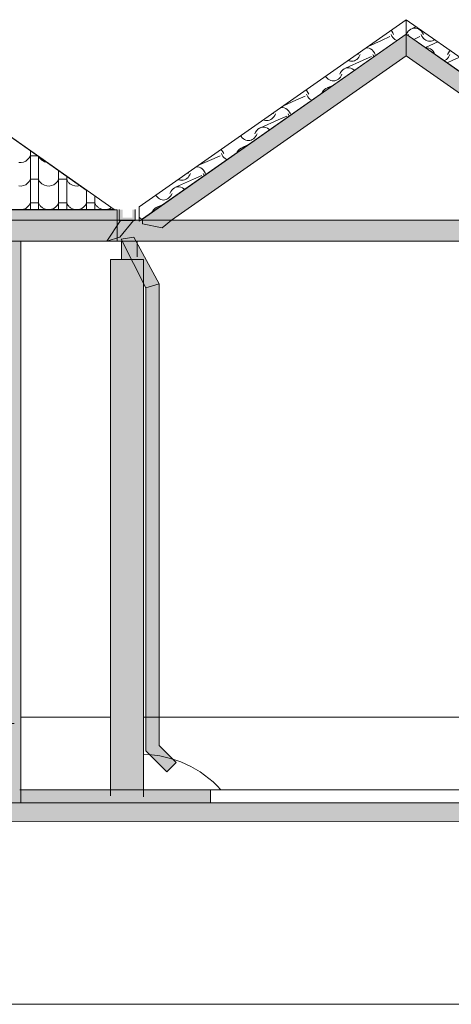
# Model space of a CAD drawing. Header units: millimetres. Extents: x -68772 to 137055, y -73300 to 19650.
# Tile 111 of 212: x 77107 to 80397, y -67215 to -59710. Entities that reach past the tile are written whole.
import ezdxf

# ---------------------------------------------------------------- set-up
doc = ezdxf.new("R2010")
doc.units = ezdxf.units.MM
doc.header["$MEASUREMENT"] = 0
doc.linetypes.add('Przerywana', pattern=[480, 240, -240])
for name, color, linetype, lineweight in [('220-A Ściany_Nr_pióra__1', 7, 'Continuous', 18), ('Nowe_0_Nr_pióra__1', 7, 'Continuous', 18), ('Nowe_0_Nr_pióra__7', 7, 'Continuous', 5), ('Nowe_220-A Ściany_Nr_pióra__1', 7, 'Continuous', 18), ('Nowe_450-K Stropy_Nr_pióra__1', 7, 'Continuous', 18), ('Nowe_810-G Ogólne_Nr_pióra__1', 7, 'Continuous', 18), ('Nowe_810-G Ogólne_Nr_pióra__26', 13, 'Continuous', 18), ('Nowe_810-G Ogólne_Nr_pióra__7', 7, 'Continuous', 5), ('Nowe_810-G Ogólne_Nr_pióra__9', 254, 'Continuous', 18), ('Nowe_810-G Ogólne_Nr_pióra__93', 7, 'Continuous', 20), ('Nowe_NIEWIDOCZNE DACHY_Nr_pióra__1', 7, 'Continuous', 18)]:
    doc.layers.add(name, color=color, linetype=linetype, lineweight=lineweight)

# ---------------------------------------------------------------- blocks, each defined once
blk = doc.blocks.new('*X52')
at = {"layer": 'Nowe_810-G Ogólne_Nr_pióra__26', "color": 13, "linetype": 'Continuous', "lineweight": 18}
for p, q in [((77188.8, -60709.4), (77188.8, -60856.9)), ((77153.1, -60788.2), (77168, -60777.3)), ((77168, -60777.3), (77180.1, -60763.4)), ((77180.1, -60763.4), (77188.8, -60747.1)), ((77220, -60747.1), (77188.8, -60747.1)), ((77242.3, -60747.1), (77220, -60747.1)), ((77251.2, -60753.4), (77251.2, -60856.9)), ((77255.7, -60756.5), (77256.4, -60757.8)), ((77256.4, -60757.8), (77259.5, -60762.8)), ((77259.5, -60762.8), (77263, -60767.6)), ((77263, -60767.6), (77266.8, -60772.1)), ((77266.8, -60772.1), (77270.9, -60776.3)), ((77270.9, -60776.3), (77275.4, -60780.2)), ((77275.4, -60780.2), (77280.1, -60783.8)), ((77280.1, -60783.8), (77296.3, -60792.7)), ((77099.5, -60797.7), (77117.9, -60798.7)), ((77117.9, -60798.7), (77136.1, -60795.4)), ((77136.1, -60795.4), (77153.1, -60788.2)), ((77188.8, -60856.9), (77188.8, -61036.9)), ((77251.2, -60856.9), (77251.2, -61036.9)), ((77296.3, -60792.7), (77314, -60797.7)), ((77314, -60797.7), (77314.4, -60797.8)), ((77403.3, -60860.3), (77403.3, -61036.9)), ((77180.1, -60943.4), (77188.8, -60927.1)), ((77220, -60927.1), (77188.8, -60927.1)), ((77251.2, -60927.1), (77220, -60927.1)), ((77251.2, -60927.1), (77253.6, -60932.6)), ((77253.6, -60932.6), (77256.4, -60937.8)), ((77394.6, -60943.4), (77403.3, -60927.1)), ((77434.5, -60927.1), (77403.3, -60927.1)), ((77465.7, -60927.1), (77434.5, -60927.1)), ((77465.7, -60904.2), (77465.7, -61036.9)), ((77465.7, -60927.1), (77468.1, -60932.6)), ((77468.1, -60932.6), (77470.9, -60937.8)), ((77099.5, -60977.8), (77117.9, -60978.7)), ((77117.9, -60978.7), (77136.1, -60975.5)), ((77136.1, -60975.5), (77153.1, -60968.2)), ((77153.1, -60968.2), (77168, -60957.4)), ((77168, -60957.4), (77180.1, -60943.4)), ((77256.4, -60937.8), (77259.5, -60942.8)), ((77259.5, -60942.8), (77263, -60947.6)), ((77263, -60947.6), (77266.8, -60952.1)), ((77266.8, -60952.1), (77270.9, -60956.4)), ((77270.9, -60956.4), (77275.4, -60960.3)), ((77275.4, -60960.3), (77280.1, -60963.9)), ((77280.1, -60963.9), (77296.3, -60972.8)), ((77296.3, -60972.8), (77314, -60977.8)), ((77314, -60977.8), (77332.4, -60978.7)), ((77332.4, -60978.7), (77350.6, -60975.5)), ((77350.6, -60975.5), (77367.6, -60968.2)), ((77367.6, -60968.2), (77382.5, -60957.4)), ((77382.5, -60957.4), (77394.6, -60943.4)), ((77470.9, -60937.8), (77474, -60942.8)), ((77474, -60942.8), (77477.5, -60947.6)), ((77477.5, -60947.6), (77481.3, -60952.1)), ((77481.3, -60952.1), (77485.4, -60956.4)), ((77485.4, -60956.4), (77489.9, -60960.3)), ((77489.9, -60960.3), (77494.6, -60963.9)), ((77494.6, -60963.9), (77510.8, -60972.8)), ((77510.8, -60972.8), (77528.5, -60977.8)), ((77528.5, -60977.8), (77546.9, -60978.7)), ((77546.9, -60978.7), (77565.1, -60975.5)), ((77565.1, -60975.5), (77566.4, -60974.9)), ((77617.8, -61011.1), (77617.8, -61036.9)), ((77188.8, -61036.9), (77188.8, -61158.2)), ((77251.2, -61036.9), (77251.2, -61158.2)), ((77403.3, -61036.9), (77403.3, -61158.2)), ((77465.7, -61036.9), (77465.7, -61158.2)), ((77617.8, -61036.9), (77617.8, -61158.2)), ((77680.2, -61055), (77680.2, -61158.2)), ((77121.3, -61158.2), (77136.1, -61155.5)), ((77136.1, -61155.5), (77153.1, -61148.3)), ((77153.1, -61148.3), (77168, -61137.4)), ((77168, -61137.4), (77180.1, -61123.5)), ((77180.1, -61123.5), (77188.8, -61107.2)), ((77220, -61107.2), (77188.8, -61107.2)), ((77251.2, -61107.2), (77220, -61107.2)), ((77251.2, -61107.2), (77253.6, -61112.6)), ((77253.6, -61112.6), (77256.4, -61117.9)), ((77256.4, -61117.9), (77259.5, -61122.9)), ((77259.5, -61122.9), (77263, -61127.7)), ((77263, -61127.7), (77266.8, -61132.2)), ((77266.8, -61132.2), (77270.9, -61136.4)), ((77270.9, -61136.4), (77275.4, -61140.3)), ((77275.4, -61140.3), (77280.1, -61143.9)), ((77280.1, -61143.9), (77296.3, -61152.8)), ((77296.3, -61152.8), (77314, -61157.8)), ((77314, -61157.8), (77320.4, -61158.2)), ((77335.8, -61158.2), (77350.6, -61155.5)), ((77350.6, -61155.5), (77367.6, -61148.3)), ((77367.6, -61148.3), (77382.5, -61137.4)), ((77382.5, -61137.4), (77394.6, -61123.5)), ((77394.6, -61123.5), (77403.3, -61107.2)), ((77434.5, -61107.2), (77403.3, -61107.2)), ((77465.7, -61107.2), (77434.5, -61107.2)), ((77465.7, -61107.2), (77468.1, -61112.6)), ((77468.1, -61112.6), (77470.9, -61117.9)), ((77470.9, -61117.9), (77474, -61122.9)), ((77474, -61122.9), (77477.5, -61127.7)), ((77477.5, -61127.7), (77481.3, -61132.2)), ((77481.3, -61132.2), (77485.4, -61136.4)), ((77485.4, -61136.4), (77489.9, -61140.3)), ((77489.9, -61140.3), (77494.6, -61143.9)), ((77494.6, -61143.9), (77510.8, -61152.8)), ((77510.8, -61152.8), (77528.5, -61157.8)), ((77528.5, -61157.8), (77534.9, -61158.2)), ((77550.3, -61158.2), (77565.1, -61155.5)), ((77565.1, -61155.5), (77582.1, -61148.3)), ((77582.1, -61148.3), (77597, -61137.4)), ((77597, -61137.4), (77609.1, -61123.5)), ((77609.1, -61123.5), (77617.8, -61107.2)), ((77649, -61107.2), (77617.8, -61107.2)), ((77680.2, -61107.2), (77649, -61107.2)), ((77680.2, -61107.2), (77682.6, -61112.6)), ((77682.6, -61112.6), (77685.4, -61117.9)), ((77685.4, -61117.9), (77688.5, -61122.9)), ((77688.5, -61122.9), (77692, -61127.7)), ((77692, -61127.7), (77695.8, -61132.2)), ((77695.8, -61132.2), (77699.9, -61136.4)), ((77699.9, -61136.4), (77704.4, -61140.3)), ((77704.4, -61140.3), (77709.1, -61143.9)), ((77709.1, -61143.9), (77725.3, -61152.8)), ((77725.3, -61152.8), (77743, -61157.8)), ((77743, -61157.8), (77749.4, -61158.2)), ((77764.8, -61158.2), (77779.6, -61155.5)), ((77779.6, -61155.5), (77796.6, -61148.3)), ((77796.6, -61148.3), (77804.6, -61142.5))]:
    blk.add_line(p, q, dxfattribs=at)
blk = doc.blocks.new('Wypełnienie_4', base_point=(0, 2000))
at = {"layer": 'Nowe_810-G Ogólne_Nr_pióra__1', "color": 7, "linetype": 'Continuous', "lineweight": 18}
for p, q in [((75768.1, -59710.5), (77826.9, -61158.2)), ((77826.9, -61158.2), (64112.4, -61158.2))]:
    blk.add_line(p, q, dxfattribs=at)
at = {"layer": 'Nowe_810-G Ogólne_Nr_pióra__26', "color": 13, "linetype": 'Continuous', "lineweight": 18}
blk.add_blockref('*X52', (0, 0), dxfattribs=at)
blk = doc.blocks.new('*X78')
at = {"layer": 'Nowe_810-G Ogólne_Nr_pióra__26', "color": 13, "linetype": 'Continuous', "lineweight": 18}
for p, q in [((79936.4, -59792.7), (79942.9, -59799.2)), ((79942.9, -59799.2), (79951.1, -59811)), ((79951.1, -59811), (79957.6, -59824.4)), ((79762.5, -59914.5), (79865.8, -59868.4)), ((79865.8, -59868.4), (79929.9, -59839.8)), ((79945.2, -59835.3), (79940, -59824.4)), ((79951.5, -59845.3), (79945.2, -59835.3)), ((79958.9, -59854), (79951.5, -59845.3)), ((79967.1, -59861.5), (79958.9, -59854)), ((79976.1, -59867.4), (79967.1, -59861.5)), ((79982.3, -59870.2), (79976.1, -59867.4)), ((79747.4, -59925.1), (79758.3, -59925.1)), ((79758.3, -59925.1), (79770.6, -59927.7)), ((79770.6, -59927.7), (79782.4, -59932.9)), ((79782.4, -59932.9), (79793.3, -59940.6)), ((79793.3, -59940.6), (79803, -59950.4)), ((79803, -59950.4), (79811.2, -59962.2)), ((79590.8, -60079.9), (79725.9, -60019.6)), ((79618.2, -60022.9), (79611.8, -60020)), ((79628.1, -60025.5), (79618.2, -60022.9)), ((79638.2, -60026.4), (79628.1, -60025.5)), ((79648.4, -60025.5), (79638.2, -60026.4)), ((79658.3, -60022.9), (79648.4, -60025.5)), ((79667.9, -60018.6), (79658.3, -60022.9)), ((79676.9, -60012.7), (79667.9, -60018.6)), ((79685.1, -60005.2), (79676.9, -60012.7)), ((79692.5, -59996.5), (79685.1, -60005.2)), ((79686.3, -59975.6), (79692.1, -59963.8)), ((79698.8, -59986.5), (79692.5, -59996.5)), ((79703.9, -59975.6), (79698.8, -59986.5)), ((79725.9, -60019.6), (79790, -59991)), ((79805.3, -59986.5), (79800.1, -59975.6)), ((79808.6, -59991.8), (79805.3, -59986.5)), ((79811.2, -59962.2), (79817.7, -59975.6)), ((79552.9, -60113.4), (79561.2, -60101.6)), ((79561.2, -60101.6), (79570.9, -60091.8)), ((79570.9, -60091.8), (79581.8, -60084.1)), ((79581.8, -60084.1), (79593.5, -60078.9)), ((79593.5, -60078.9), (79605.9, -60076.3)), ((79605.9, -60076.3), (79618.4, -60076.3)), ((79618.4, -60076.3), (79630.7, -60078.9)), ((79630.7, -60078.9), (79642.5, -60084.1)), ((79642.5, -60084.1), (79653.4, -60091.8)), ((79653.4, -60091.8), (79658.4, -60096.9)), ((79444.1, -60147.7), (79439.6, -60140.6)), ((79451.4, -60156.4), (79444.1, -60147.7)), ((79459.7, -60163.9), (79451.4, -60156.4)), ((79468.7, -60169.8), (79459.7, -60163.9)), ((79478.2, -60174.1), (79468.7, -60169.8)), ((79488.2, -60176.7), (79478.2, -60174.1)), ((79498.3, -60177.6), (79488.2, -60176.7)), ((79508.5, -60176.7), (79498.3, -60177.6)), ((79518.4, -60174.1), (79508.5, -60176.7)), ((79528, -60169.8), (79518.4, -60174.1)), ((79537, -60163.9), (79528, -60169.8)), ((79545.2, -60156.4), (79537, -60163.9)), ((79552.6, -60147.7), (79545.2, -60156.4)), ((79546.4, -60126.8), (79552.9, -60113.4)), ((79558.9, -60137.7), (79552.6, -60147.7)), ((79564, -60126.8), (79558.9, -60137.7)), ((79288.9, -60246.1), (79295.6, -60252.8)), ((79295.6, -60252.8), (79303.8, -60264.6)), ((79413, -60264.6), (79421.2, -60252.8)), ((79421.2, -60252.8), (79430.9, -60243)), ((79430.9, -60243), (79441.8, -60235.3)), ((79441.8, -60235.3), (79453.6, -60230.1)), ((79450.9, -60231.1), (79495.1, -60211.4)), ((79453.6, -60230.1), (79466, -60227.5)), ((79466, -60227.5), (79472.1, -60227.5)), ((79114, -60368.6), (79218.5, -60322)), ((79218.5, -60322), (79282.6, -60293.4)), ((79297.9, -60288.9), (79292.7, -60278)), ((79304.2, -60298.9), (79297.9, -60288.9)), ((79303.8, -60264.6), (79310.3, -60278)), ((79311.5, -60307.6), (79304.2, -60298.9)), ((79319.8, -60315.1), (79311.5, -60307.6)), ((79328.8, -60321), (79319.8, -60315.1)), ((79334.7, -60323.7), (79328.8, -60321)), ((79409.9, -60271), (79413, -60264.6)), ((79099.7, -60378.7), (79111, -60378.7)), ((79111, -60378.7), (79123.3, -60381.3)), ((79123.3, -60381.3), (79135.1, -60386.5)), ((79135.1, -60386.5), (79146, -60394.2)), ((79146, -60394.2), (79155.7, -60404)), ((79155.7, -60404), (79163.9, -60415.8)), ((78943.5, -60533.5), (79078.6, -60473.2)), ((78970.8, -60476.5), (78964.2, -60473.5)), ((78980.8, -60479.1), (78970.8, -60476.5)), ((78990.9, -60480), (78980.8, -60479.1)), ((79001.1, -60479.1), (78990.9, -60480)), ((79011, -60476.5), (79001.1, -60479.1)), ((79020.6, -60472.2), (79011, -60476.5)), ((79029.5, -60466.3), (79020.6, -60472.2)), ((79037.8, -60458.8), (79029.5, -60466.3)), ((79045.1, -60450.1), (79037.8, -60458.8)), ((79039, -60429.2), (79044.9, -60417)), ((79051.5, -60440.1), (79045.1, -60450.1)), ((79056.6, -60429.2), (79051.5, -60440.1)), ((79078.6, -60473.2), (79142.6, -60444.6)), ((79157.9, -60440.1), (79152.8, -60429.2)), ((79161.2, -60445.2), (79157.9, -60440.1)), ((79163.9, -60415.8), (79170.4, -60429.2)), ((78905.6, -60567), (78913.8, -60555.2)), ((78913.8, -60555.2), (78923.5, -60545.4)), ((78923.5, -60545.4), (78934.4, -60537.7)), ((78934.4, -60537.7), (78946.2, -60532.5)), ((78946.2, -60532.5), (78958.5, -60529.9)), ((78958.5, -60529.9), (78971, -60529.9)), ((78971, -60529.9), (78983.4, -60532.5)), ((78983.4, -60532.5), (78995.1, -60537.7)), ((78995.1, -60537.7), (79006, -60545.4)), ((79006, -60545.4), (79011, -60550.4)), ((78796.8, -60601.3), (78792.2, -60594)), ((78804.1, -60610), (78796.8, -60601.3)), ((78812.4, -60617.5), (78804.1, -60610)), ((78821.4, -60623.4), (78812.4, -60617.5)), ((78830.9, -60627.7), (78821.4, -60623.4)), ((78840.9, -60630.3), (78830.9, -60627.7)), ((78851, -60631.2), (78840.9, -60630.3)), ((78861.1, -60630.3), (78851, -60631.2)), ((78871.1, -60627.7), (78861.1, -60630.3)), ((78880.6, -60623.4), (78871.1, -60627.7)), ((78889.6, -60617.5), (78880.6, -60623.4)), ((78897.9, -60610), (78889.6, -60617.5)), ((78905.2, -60601.3), (78897.9, -60610)), ((78899.1, -60580.4), (78905.6, -60567)), ((78911.5, -60591.3), (78905.2, -60601.3)), ((78916.7, -60580.4), (78911.5, -60591.3)), ((78641.5, -60699.5), (78648.3, -60706.4)), ((78648.3, -60706.4), (78656.5, -60718.2)), ((78765.7, -60718.2), (78773.9, -60706.4)), ((78773.9, -60706.4), (78783.6, -60696.6)), ((78783.6, -60696.6), (78794.5, -60688.9)), ((78794.5, -60688.9), (78806.3, -60683.7)), ((78803.6, -60684.7), (78846.6, -60665.5)), ((78806.3, -60683.7), (78818.6, -60681.1)), ((78818.6, -60681.1), (78824.3, -60681.1)), ((78465.6, -60822.7), (78571.2, -60775.6)), ((78571.2, -60775.6), (78635.2, -60747)), ((78650.5, -60742.5), (78645.4, -60731.6)), ((78656.8, -60752.5), (78650.5, -60742.5)), ((78656.5, -60718.2), (78663, -60731.6)), ((78664.2, -60761.2), (78656.8, -60752.5)), ((78672.4, -60768.7), (78664.2, -60761.2)), ((78681.4, -60774.6), (78672.4, -60768.7)), ((78687.1, -60777.2), (78681.4, -60774.6)), ((78762.8, -60724.2), (78765.7, -60718.2)), ((78451.9, -60832.3), (78463.6, -60832.3)), ((78463.6, -60832.3), (78475.9, -60834.9)), ((78475.9, -60834.9), (78487.7, -60840.1)), ((78487.7, -60840.1), (78498.6, -60847.8)), ((78498.6, -60847.8), (78508.3, -60857.6)), ((78508.3, -60857.6), (78516.6, -60869.4)), ((78296.2, -60987.1), (78431.2, -60926.8)), ((78323.5, -60930.1), (78316.6, -60927)), ((78333.4, -60932.7), (78323.5, -60930.1)), ((78343.6, -60933.6), (78333.4, -60932.7)), ((78353.7, -60932.7), (78343.6, -60933.6)), ((78363.7, -60930.1), (78353.7, -60932.7)), ((78373.2, -60925.8), (78363.7, -60930.1)), ((78382.2, -60919.9), (78373.2, -60925.8)), ((78390.5, -60912.4), (78382.2, -60919.9)), ((78397.8, -60903.7), (78390.5, -60912.4)), ((78391.7, -60882.8), (78397.8, -60870.2)), ((78404.1, -60893.7), (78397.8, -60903.7)), ((78409.3, -60882.8), (78404.1, -60893.7)), ((78431.2, -60926.8), (78495.3, -60898.2)), ((78510.6, -60893.7), (78505.5, -60882.8)), ((78513.7, -60898.6), (78510.6, -60893.7)), ((78516.6, -60869.4), (78523.1, -60882.8)), ((78258.3, -61020.6), (78266.5, -61008.8)), ((78266.5, -61008.8), (78276.2, -60999)), ((78276.2, -60999), (78287.1, -60991.3)), ((78287.1, -60991.3), (78298.9, -60986.1)), ((78298.9, -60986.1), (78311.2, -60983.5)), ((78311.2, -60983.5), (78323.7, -60983.5)), ((78323.7, -60983.5), (78336, -60986.1)), ((78336, -60986.1), (78347.8, -60991.3)), ((78347.8, -60991.3), (78358.7, -60999)), ((78358.7, -60999), (78363.5, -61003.8)), ((78149.4, -61054.9), (78144.7, -61047.4)), ((78156.8, -61063.6), (78149.4, -61054.9)), ((78165, -61071.1), (78156.8, -61063.6)), ((78174, -61077), (78165, -61071.1)), ((78183.6, -61081.3), (78174, -61077)), ((78193.5, -61083.9), (78183.6, -61081.3)), ((78203.7, -61084.8), (78193.5, -61083.9)), ((78213.8, -61083.9), (78203.7, -61084.8)), ((78223.7, -61081.3), (78213.8, -61083.9)), ((78233.3, -61077), (78223.7, -61081.3)), ((78242.3, -61071.1), (78233.3, -61077)), ((78250.5, -61063.6), (78242.3, -61071.1)), ((78257.9, -61054.9), (78250.5, -61063.6)), ((78251.8, -61034), (78258.3, -61020.6)), ((78264.2, -61044.9), (78257.9, -61054.9)), ((78269.4, -61034), (78264.2, -61044.9)), ((78118.4, -61171.8), (78126.6, -61160)), ((78126.6, -61160), (78136.3, -61150.2)), ((78136.3, -61150.2), (78147.2, -61142.5)), ((78147.2, -61142.5), (78159, -61137.3)), ((78156.3, -61138.3), (78198.2, -61119.5)), ((78159, -61137.3), (78171.3, -61134.7)), ((78171.3, -61134.7), (78176.6, -61134.7)), ((78025.1, -61222.3), (78016.9, -61214.9)), ((78034.1, -61228.2), (78025.1, -61222.3)), ((78039.5, -61230.6), (78034.1, -61228.2)), ((78115.7, -61177.3), (78118.4, -61171.8))]:
    blk.add_line(p, q, dxfattribs=at)
blk = doc.blocks.new('Wypełnienie_17', base_point=(0, 2000))
at = {"layer": 'Nowe_810-G Ogólne_Nr_pióra__1', "color": 7, "linetype": 'Continuous', "lineweight": 18}
for p, q in [((78016.9, -61136.9), (80053.8, -59710.5)), ((80053.8, -59710.5), (80053.8, -59820.1)), ((80053.8, -59820.1), (78016.9, -61246.5)), ((78016.9, -61246.5), (78016.9, -61136.9))]:
    blk.add_line(p, q, dxfattribs=at)
at = {"layer": 'Nowe_810-G Ogólne_Nr_pióra__26', "color": 13, "linetype": 'Continuous', "lineweight": 18}
blk.add_blockref('*X78', (0, 0), dxfattribs=at)
blk = doc.blocks.new('*X80')
at = {"layer": 'Nowe_810-G Ogólne_Nr_pióra__26', "color": 13, "linetype": 'Continuous', "lineweight": 18}
for p, q in [((80055.4, -59821.2), (80060.3, -59811)), ((80060.3, -59811), (80068.6, -59799.2)), ((80068.6, -59799.2), (80078.3, -59789.4)), ((80078.3, -59789.4), (80089.2, -59781.7)), ((80089.2, -59781.7), (80101, -59776.5)), ((80098.3, -59777.5), (80129.5, -59763.5)), ((80101, -59776.5), (80113.3, -59773.9)), ((80113.3, -59773.9), (80125.8, -59773.9)), ((80125.8, -59773.9), (80138.1, -59776.5)), ((80138.1, -59776.5), (80149.9, -59781.7)), ((80149.9, -59781.7), (80160.8, -59789.4)), ((80160.8, -59789.4), (80170.5, -59799.2)), ((80170.5, -59799.2), (80178.7, -59811)), ((80178.7, -59811), (80185.2, -59824.4)), ((80071.4, -59824.4), (80068.6, -59830.5)), ((80111.3, -59860.4), (80157.5, -59839.8)), ((80172.8, -59835.3), (80167.6, -59824.4)), ((80179.1, -59845.3), (80172.8, -59835.3)), ((80186.4, -59854), (80179.1, -59845.3)), ((80194.7, -59861.5), (80186.4, -59854)), ((80203.7, -59867.4), (80194.7, -59861.5)), ((80199.9, -59922.4), (80295.5, -59879.8)), ((80213.2, -59871.7), (80203.7, -59867.4)), ((80223.2, -59874.3), (80213.2, -59871.7)), ((80233.3, -59875.2), (80223.2, -59874.3)), ((80243.5, -59874.3), (80233.3, -59875.2)), ((80253.4, -59871.7), (80243.5, -59874.3)), ((80263, -59867.4), (80253.4, -59871.7)), ((80270.6, -59862.4), (80263, -59867.4)), ((80203.7, -59925.1), (80213.5, -59925.1)), ((80213.5, -59925.1), (80225.8, -59927.7)), ((80225.8, -59927.7), (80237.6, -59932.9)), ((80237.6, -59932.9), (80248.5, -59940.6)), ((80248.5, -59940.6), (80258.2, -59950.4)), ((80258.2, -59950.4), (80266.4, -59962.2)), ((80375.6, -59962.2), (80383.8, -59950.4)), ((80383.8, -59950.4), (80389, -59945.2)), ((80266.4, -59962.2), (80271.4, -59972.5)), ((80350.6, -60018.6), (80342.5, -60022.3)), ((80359.6, -60012.7), (80350.6, -60018.6)), ((80367.9, -60005.2), (80359.6, -60012.7)), ((80365.9, -60038.7), (80408.7, -60019.6)), ((80375.2, -59996.5), (80367.9, -60005.2)), ((80369.1, -59975.6), (80375.6, -59962.2)), ((80381.5, -59986.5), (80375.2, -59996.5)), ((80386.7, -59975.6), (80381.5, -59986.5)), ((80408.7, -60019.6), (80461.5, -59996)), ((80466.3, -60109), (80471.5, -60101.6)), ((80471.5, -60101.6), (80481.2, -60091.8)), ((80481.2, -60091.8), (80492.1, -60084.1)), ((80492.1, -60084.1), (80503.9, -60078.9)), ((80501.2, -60079.9), (80550.1, -60058)), ((80503.9, -60078.9), (80516.2, -60076.3)), ((80516.2, -60076.3), (80528.7, -60076.3)), ((80528.7, -60076.3), (80541, -60078.9)), ((80541, -60078.9), (80552.8, -60084.1)), ((80552.8, -60084.1), (80563.7, -60091.8)), ((80563.7, -60091.8), (80573.4, -60101.6)), ((80573.4, -60101.6), (80581.6, -60113.4)), ((80531.9, -60154.9), (80560.4, -60142.2)), ((80575.7, -60137.7), (80570.6, -60126.8)), ((80582, -60147.7), (80575.7, -60137.7)), ((80581.6, -60113.4), (80588.2, -60126.8)), ((80589.4, -60156.4), (80582, -60147.7)), ((80597.6, -60163.9), (80589.4, -60156.4)), ((80606.6, -60169.8), (80597.6, -60163.9)), ((80616.2, -60174.1), (80606.6, -60169.8)), ((80626.1, -60176.7), (80616.2, -60174.1)), ((80620.5, -60216.9), (80716, -60174.3)), ((80636.2, -60177.6), (80626.1, -60176.7)), ((80646.4, -60176.7), (80636.2, -60177.6)), ((80656.3, -60174.1), (80646.4, -60176.7)), ((80665.9, -60169.8), (80656.3, -60174.1)), ((80674.9, -60163.9), (80665.9, -60169.8)), ((80683.1, -60156.4), (80674.9, -60163.9)), ((80685.9, -60153.2), (80683.1, -60156.4)), ((80778.5, -60264.6), (80786.7, -60252.8)), ((80786.7, -60252.8), (80796.4, -60243)), ((80796.4, -60243), (80805.3, -60236.8)), ((80762.5, -60315.1), (80761.5, -60315.7)), ((80770.8, -60307.6), (80762.5, -60315.1)), ((80778.2, -60298.9), (80770.8, -60307.6)), ((80772, -60278), (80778.5, -60264.6)), ((80784.5, -60288.9), (80778.2, -60298.9)), ((80789.6, -60278), (80784.5, -60288.9)), ((80786.5, -60333.2), (80811.6, -60322)), ((80811.6, -60322), (80875.7, -60293.4)), ((80904.6, -60307.6), (80902, -60304.5)), ((80912.9, -60315.1), (80904.6, -60307.6)), ((80921.9, -60321), (80912.9, -60315.1)), ((80931.4, -60325.3), (80921.9, -60321)), ((80931.9, -60325.4), (80931.4, -60325.3)), ((80879.8, -60398.6), (80884.1, -60394.2)), ((80884.1, -60394.2), (80895, -60386.5)), ((80895, -60386.5), (80906.8, -60381.3)), ((80904.1, -60382.3), (80970.6, -60352.6)), ((80906.8, -60381.3), (80919.1, -60378.7)), ((80919.1, -60378.7), (80931.6, -60378.7)), ((80931.6, -60378.7), (80943.9, -60381.3)), ((80943.9, -60381.3), (80955.7, -60386.5)), ((80955.7, -60386.5), (80966.6, -60394.2)), ((80966.6, -60394.2), (80976.3, -60404)), ((80976.3, -60404), (80984.6, -60415.8)), ((80952.4, -60449.4), (80963.3, -60444.6)), ((80978.6, -60440.1), (80973.5, -60429.2)), ((80984.9, -60450.1), (80978.6, -60440.1)), ((80984.6, -60415.8), (80991.1, -60429.2)), ((80992.3, -60458.8), (80984.9, -60450.1)), ((81000.5, -60466.3), (80992.3, -60458.8)), ((81009.5, -60472.2), (81000.5, -60466.3)), ((81019.1, -60476.5), (81009.5, -60472.2)), ((81029, -60479.1), (81019.1, -60476.5)), ((81039.2, -60480), (81029, -60479.1)), ((81049.3, -60479.1), (81039.2, -60480)), ((81041, -60511.5), (81126.8, -60473.2)), ((81059.3, -60476.5), (81049.3, -60479.1)), ((81068.8, -60472.2), (81059.3, -60476.5)), ((81077.8, -60466.3), (81068.8, -60472.2)), ((81086.1, -60458.8), (81077.8, -60466.3)), ((81093.4, -60450.1), (81086.1, -60458.8)), ((81098.5, -60442.1), (81093.4, -60450.1)), ((81126.8, -60473.2), (81136.6, -60468.8)), ((81181.4, -60567), (81189.7, -60555.2)), ((81189.7, -60555.2), (81199.4, -60545.4)), ((81199.4, -60545.4), (81210.3, -60537.7)), ((81210.3, -60537.7), (81222.1, -60532.5)), ((81219.4, -60533.5), (81225.2, -60530.8)), ((81222.1, -60532.5), (81226.3, -60531.6)), ((81174.9, -60580.4), (81181.4, -60567)), ((81181.1, -60601.3), (81176.7, -60606.5)), ((81187.4, -60591.3), (81181.1, -60601.3)), ((81192.5, -60580.4), (81187.4, -60591.3)), ((81207, -60627.7), (81214.5, -60624.4)), ((81214.5, -60624.4), (81278.6, -60595.8)), ((81293.9, -60591.3), (81288.7, -60580.4)), ((81300.2, -60601.3), (81293.9, -60591.3)), ((81307.5, -60610), (81300.2, -60601.3)), ((81315.8, -60617.5), (81307.5, -60610)), ((81324.8, -60623.4), (81315.8, -60617.5)), ((81334.3, -60627.7), (81324.8, -60623.4)), ((81344.3, -60630.3), (81334.3, -60627.7)), ((81354.4, -60631.2), (81344.3, -60630.3)), ((81364.6, -60630.3), (81354.4, -60631.2)), ((81366.5, -60629.8), (81364.6, -60630.3)), ((81296.2, -60690.2), (81297.9, -60688.9)), ((81297.9, -60688.9), (81309.7, -60683.7)), ((81307, -60684.7), (81391.2, -60647.1)), ((81309.7, -60683.7), (81322, -60681.1)), ((81322, -60681.1), (81334.5, -60681.1)), ((81334.5, -60681.1), (81346.9, -60683.7)), ((81346.9, -60683.7), (81358.7, -60688.9)), ((81358.7, -60688.9), (81369.6, -60696.6)), ((81369.6, -60696.6), (81379.3, -60706.4)), ((81379.3, -60706.4), (81387.5, -60718.2)), ((81381.5, -60742.5), (81376.4, -60731.6)), ((81387.9, -60752.5), (81381.5, -60742.5)), ((81387.5, -60718.2), (81394, -60731.6)), ((81391.6, -60757), (81387.9, -60752.5)), ((81431.9, -60781.5), (81423.5, -60779.3)), ((81442.1, -60782.4), (81431.9, -60781.5)), ((81452.2, -60781.5), (81442.1, -60782.4)), ((81462.2, -60778.9), (81452.2, -60781.5)), ((81461.6, -60806), (81529.8, -60775.6)), ((81471.7, -60774.6), (81462.2, -60778.9)), ((81480.7, -60768.7), (81471.7, -60774.6)), ((81489, -60761.2), (81480.7, -60768.7)), ((81496.3, -60752.5), (81489, -60761.2)), ((81490.2, -60731.6), (81495.7, -60720.3)), ((81502.6, -60742.5), (81496.3, -60752.5)), ((81507.8, -60731.6), (81502.6, -60742.5)), ((81529.8, -60775.6), (81557.2, -60763.3)), ((81584.4, -60869.4), (81592.6, -60857.6)), ((81592.6, -60857.6), (81602.3, -60847.8)), ((81602.3, -60847.8), (81613.2, -60840.1)), ((81613.2, -60840.1), (81625, -60834.9)), ((81622.3, -60835.9), (81645.8, -60825.4)), ((81625, -60834.9), (81637.3, -60832.3)), ((81637.3, -60832.3), (81649.8, -60832.3)), ((81649.8, -60832.3), (81658.2, -60834.1)), ((81697, -60861.2), (81702.7, -60869.4)), ((81577.9, -60882.8), (81584.4, -60869.4)), ((81590.3, -60893.7), (81589.3, -60895.4)), ((81595.5, -60882.8), (81590.3, -60893.7)), ((81627.6, -60922.2), (81681.5, -60898.2)), ((81696.8, -60893.7), (81691.6, -60882.8)), ((81703.1, -60903.7), (81696.8, -60893.7)), ((81702.7, -60869.4), (81709.2, -60882.8)), ((81710.5, -60912.4), (81703.1, -60903.7)), ((81718.7, -60919.9), (81710.5, -60912.4)), ((81727.7, -60925.8), (81718.7, -60919.9)), ((81737.3, -60930.1), (81727.7, -60925.8)), ((81747.2, -60932.7), (81737.3, -60930.1)), ((81757.3, -60933.6), (81747.2, -60932.7)), ((81767.5, -60932.7), (81757.3, -60933.6)), ((81777.4, -60930.1), (81767.5, -60932.7)), ((81787, -60925.8), (81777.4, -60930.1)), ((81788.1, -60925), (81787, -60925.8)), ((81716.2, -60984.3), (81811.8, -60941.6)), ((81717.4, -60985.1), (81725, -60983.5)), ((81725, -60983.5), (81737.5, -60983.5)), ((81737.5, -60983.5), (81749.8, -60986.1)), ((81749.8, -60986.1), (81761.6, -60991.3)), ((81761.6, -60991.3), (81772.5, -60999)), ((81772.5, -60999), (81782.2, -61008.8)), ((81782.2, -61008.8), (81790.4, -61020.6)), ((81899.6, -61020.6), (81907.8, -61008.9)), ((81790.4, -61020.6), (81796.9, -61034)), ((81865.1, -61081.3), (81857.6, -61083.3)), ((81874.7, -61077), (81865.1, -61081.3)), ((81883.6, -61071.1), (81874.7, -61077)), ((81882.2, -61100.5), (81932.7, -61078)), ((81891.9, -61063.6), (81883.6, -61071.1)), ((81899.2, -61054.9), (81891.9, -61063.6)), ((81893.1, -61034), (81899.6, -61020.6)), ((81905.6, -61044.9), (81899.2, -61054.9)), ((81910.7, -61034), (81905.6, -61044.9)), ((81932.7, -61078), (81977.8, -61057.8)), ((81987.3, -61171.8), (81995.5, -61160)), ((81995.5, -61160), (82005.2, -61150.2)), ((82005.2, -61150.2), (82016.1, -61142.5)), ((82016.1, -61142.5), (82027.9, -61137.3)), ((82025.2, -61138.3), (82066.4, -61119.9)), ((82027.9, -61137.3), (82040.2, -61134.7)), ((82040.2, -61134.7), (82052.7, -61134.7)), ((82052.7, -61134.7), (82065, -61137.3)), ((82065, -61137.3), (82076.8, -61142.5)), ((82076.8, -61142.5), (82087.7, -61150.2)), ((82087.7, -61150.2), (82090.7, -61153.2)), ((81986.4, -61173.5), (81987.3, -61171.8)), ((82048.2, -61216.7), (82084.4, -61200.6))]:
    blk.add_line(p, q, dxfattribs=at)
blk = doc.blocks.new('Wypełnienie_18', base_point=(0, 2000))
at = {"layer": 'Nowe_810-G Ogólne_Nr_pióra__1', "color": 7, "linetype": 'Continuous', "lineweight": 18}
for p, q in [((82090.7, -61136.9), (80053.8, -59710.5)), ((80053.8, -59710.5), (80053.8, -59820.1)), ((80053.8, -59820.1), (82090.7, -61246.5)), ((82090.7, -61246.5), (82090.7, -61136.9))]:
    blk.add_line(p, q, dxfattribs=at)
at = {"layer": 'Nowe_810-G Ogólne_Nr_pióra__26', "color": 13, "linetype": 'Continuous', "lineweight": 18}
blk.add_blockref('*X80', (0, 0), dxfattribs=at)

msp = doc.modelspace()

# ---------------------------------------------------------------- hatches: boundary and pattern name
at = {"layer": 'Nowe_0_Nr_pióra__1', "linetype": 'Continuous', "lineweight": 18}
for points in [[(78561.5, -65579.2), (77115, -65579.2), (77115, -65679.2), (78561.5, -65679.2)], [(91803.5, -65679.2), (91803.5, -65829), (63657.7, -65817.9), (63663.4, -65679.2)]]:
    msp.add_hatch(color=7, dxfattribs=at).paths.add_polyline_path(points)
at = {"layer": 'Nowe_810-G Ogólne_Nr_pióra__1', "linetype": 'Continuous', "lineweight": 18}
h = msp.add_hatch(dxfattribs=at)
h.set_pattern_fill('CEGŁA___WIĄZANIE_POSPOLITE', style=0, pattern_type=2)
h.set_pattern_definition([(0, (0, 0), (0, 67), []), (90, (0, 0), (-201, 0), [67, -67]), (90, (100.5, 67), (-201, 0), [67, -201, 67, -67]), (90, (50.25, 201), (-100.5, 0), [67, -335])])
h.paths.add_polyline_path([(64810.6, -65679.2), (77115, -65679.2), (77115, -65073.7), (64810.6, -65073.7)])
at = {"layer": 'Nowe_810-G Ogólne_Nr_pióra__26', "linetype": 'Continuous', "lineweight": 18}
for points in [[(80053.8, -59819.9), (78043.3, -61231.5), (78043.3, -61266.8), (78193.3, -61297.2), (78263.5, -61239.2), (80053.8, -59985.5)], [(80053.8, -59985.5), (80053.8, -59819.9), (82064.3, -61231.5), (82064.3, -61266.8), (81914.3, -61297.2), (81844.1, -61239.3)], [(64112.4, -61399), (64112.4, -61159.2), (77849.6, -61159.2), (77849.6, -61399)], [(90692.9, -61239.2), (86681, -61239.2), (86598.2, -61297.2), (86448.2, -61266.7), (86441.8, -61239.2), (86249.5, -61239.2), (86243.6, -61266.8), (86097.2, -61296.5), (86014.8, -61239.2), (64112.4, -61239.2), (64112.4, -61399), (90692.9, -61399)], [(77875.4, -61240.1), (77975.4, -61240.1), (77870.7, -61368.1), (77770.7, -61398.7)], [(77881.2, -61382.1), (77978.6, -61367.4), (78169.7, -61724.6), (78069.7, -61755.1)], [(77883.7, -61399.2), (78003.7, -61399.2), (78003.7, -61539.2), (77883.7, -61539.2)], [(78169.7, -61724.6), (78169.9, -65242.4), (78298.9, -65371.4), (78228.2, -65442.2), (78069.9, -65283.9), (78069.7, -61755.1)]]:
    msp.add_hatch(color=13, dxfattribs=at).paths.add_polyline_path(points)
at = {"layer": 'Nowe_810-G Ogólne_Nr_pióra__7', "linetype": 'Continuous', "lineweight": 5}
msp.add_hatch(color=7, dxfattribs=at).paths.add_polyline_path([(77986.7, -61158.2), (77986.7, -61240.1), (77866.7, -61240.1), (77866.7, -61158.2), (77891.7, -61158.2), (77891.7, -61218.2), (77966.7, -61218.2), (77966.7, -61158.2)])
at = {"layer": 'Nowe_810-G Ogólne_Nr_pióra__9', "linetype": 'Continuous', "lineweight": 18}
for points in [[(73712.4, -62136.7), (76515, -62136.7), (76515, -65679.2), (77115, -65679.2), (77115, -61399), (73712.4, -61399)], [(78050.5, -65579.2), (77800.5, -65579.2), (77800.5, -61539.3), (78050.5, -61539.3)]]:
    msp.add_hatch(color=254, dxfattribs=at).paths.add_polyline_path(points)

# ---------------------------------------------------------------- linework, layer by layer
at = {"layer": '220-A Ściany_Nr_pióra__1', "color": 7, "linetype": 'Continuous', "lineweight": 18}
for p, q in [((77800.5, -65625.5), (77800.5, -61539.3)), ((78050.5, -65633), (78050.5, -61539.3))]:
    msp.add_line(p, q, dxfattribs=at)
at = {"layer": 'Nowe_0_Nr_pióra__1', "color": 7, "linetype": 'Continuous', "lineweight": 18, "flags": 128}
for points in [[(78561.5, -65579.2), (77115, -65579.2), (77115, -65679.2), (78561.5, -65679.2)], [(91803.5, -65679.2), (91803.5, -65829), (63657.7, -65817.9), (63663.4, -65679.2)]]:
    msp.add_lwpolyline(points, close=True, dxfattribs=at)
at = {"layer": 'Nowe_0_Nr_pióra__7', "color": 7, "linetype": 'Continuous', "lineweight": 5}
msp.add_line((99079.9, -67215.1), (62067.6, -67215.1), dxfattribs=at)
at = {"layer": 'Nowe_220-A Ściany_Nr_pióra__1', "color": 7, "linetype": 'Continuous', "lineweight": 18}
msp.add_line((77115, -61399), (77115, -65679.2), dxfattribs=at)
at = {"layer": 'Nowe_450-K Stropy_Nr_pióra__1', "color": 7, "linetype": 'Continuous', "lineweight": 18}
for p, q in [((77800.5, -65025.7), (77115, -65025.7)), ((82000.5, -65025.7), (78050.5, -65025.7)), ((91803.5, -65579.2), (77108.7, -65579.2)), ((91803.5, -65679.2), (63705.7, -65679.2))]:
    msp.add_line(p, q, dxfattribs=at)
msp.add_arc((78028.2, -66139), 830.3, 42.38805, 88.45934, dxfattribs=at)
at = {"layer": 'Nowe_810-G Ogólne_Nr_pióra__1', "color": 7, "linetype": 'Continuous', "lineweight": 18}
for p, q in [((77866.7, -61240.1), (77866.7, -61158.2)), ((77986.7, -61240.1), (77986.7, -61158.2)), ((81579.5, -61239.2), (70672.3, -61238.6)), ((77866.7, -61240.1), (77986.7, -61240.1)), ((78050.5, -61539.3), (77800.5, -61539.3))]:
    msp.add_line(p, q, dxfattribs=at)
at = {"layer": 'Nowe_810-G Ogólne_Nr_pióra__1', "color": 7, "linetype": 'Continuous', "lineweight": 18, "flags": 128}
for points in [[(80053.8, -59819.9), (78043.3, -61231.5), (78043.3, -61266.8), (78193.3, -61297.2), (78263.5, -61239.2), (80053.8, -59985.5)], [(80053.8, -59985.5), (80053.8, -59819.9), (82064.3, -61231.5), (82064.3, -61266.8), (81914.3, -61297.2), (81844.1, -61239.3)], [(64112.4, -61399), (64112.4, -61159.2), (77849.6, -61159.2), (77849.6, -61399)], [(90692.9, -61239.2), (86681, -61239.2), (86598.2, -61297.2), (86448.2, -61266.7), (86441.8, -61239.2), (86249.5, -61239.2), (86243.6, -61266.8), (86097.2, -61296.5), (86014.8, -61239.2), (64112.4, -61239.2), (64112.4, -61399), (90692.9, -61399)], [(77875.4, -61240.1), (77975.4, -61240.1), (77870.7, -61368.1), (77770.7, -61398.7)], [(77881.2, -61382.1), (77978.6, -61367.4), (78169.7, -61724.6), (78069.7, -61755.1)], [(78050.5, -65579.2), (77800.5, -65579.2), (77800.5, -61539.3), (78050.5, -61539.3)], [(78169.7, -61724.6), (78169.9, -65242.4), (78298.9, -65371.4), (78228.2, -65442.2), (78069.9, -65283.9), (78069.7, -61755.1)]]:
    msp.add_lwpolyline(points, close=True, dxfattribs=at)
at = {"layer": 'Nowe_810-G Ogólne_Nr_pióra__1', "color": 7, "linetype": 'Przerywana', "lineweight": 18, "flags": 128}
for points in [[(77883.7, -61399.2), (78003.7, -61399.2), (78003.7, -61539.2), (77883.7, -61539.2)], [(64810.6, -65679.2), (77115, -65679.2), (77115, -65073.7), (64810.6, -65073.7)]]:
    msp.add_lwpolyline(points, close=True, dxfattribs=at)
at = {"layer": 'Nowe_810-G Ogólne_Nr_pióra__93', "color": 7, "linetype": 'Continuous', "lineweight": 20}
msp.add_line((77883.7, -61539.2), (77883.7, -61399.2), dxfattribs=at)
at = {"layer": 'Nowe_NIEWIDOCZNE DACHY_Nr_pióra__1', "color": 7, "linetype": 'Continuous', "lineweight": 18}
msp.add_line((77615, -61009.2), (77042.6, -60606.6), dxfattribs=at)

# ---------------------------------------------------------------- block references
at = {"layer": 'Nowe_810-G Ogólne_Nr_pióra__26', "color": 13, "linetype": 'Continuous', "lineweight": 18}
for name in ['Wypełnienie_4', 'Wypełnienie_17', 'Wypełnienie_18']:
    msp.add_blockref(name, (0, 2000), dxfattribs=at)

doc.saveas('drawing.dxf')
